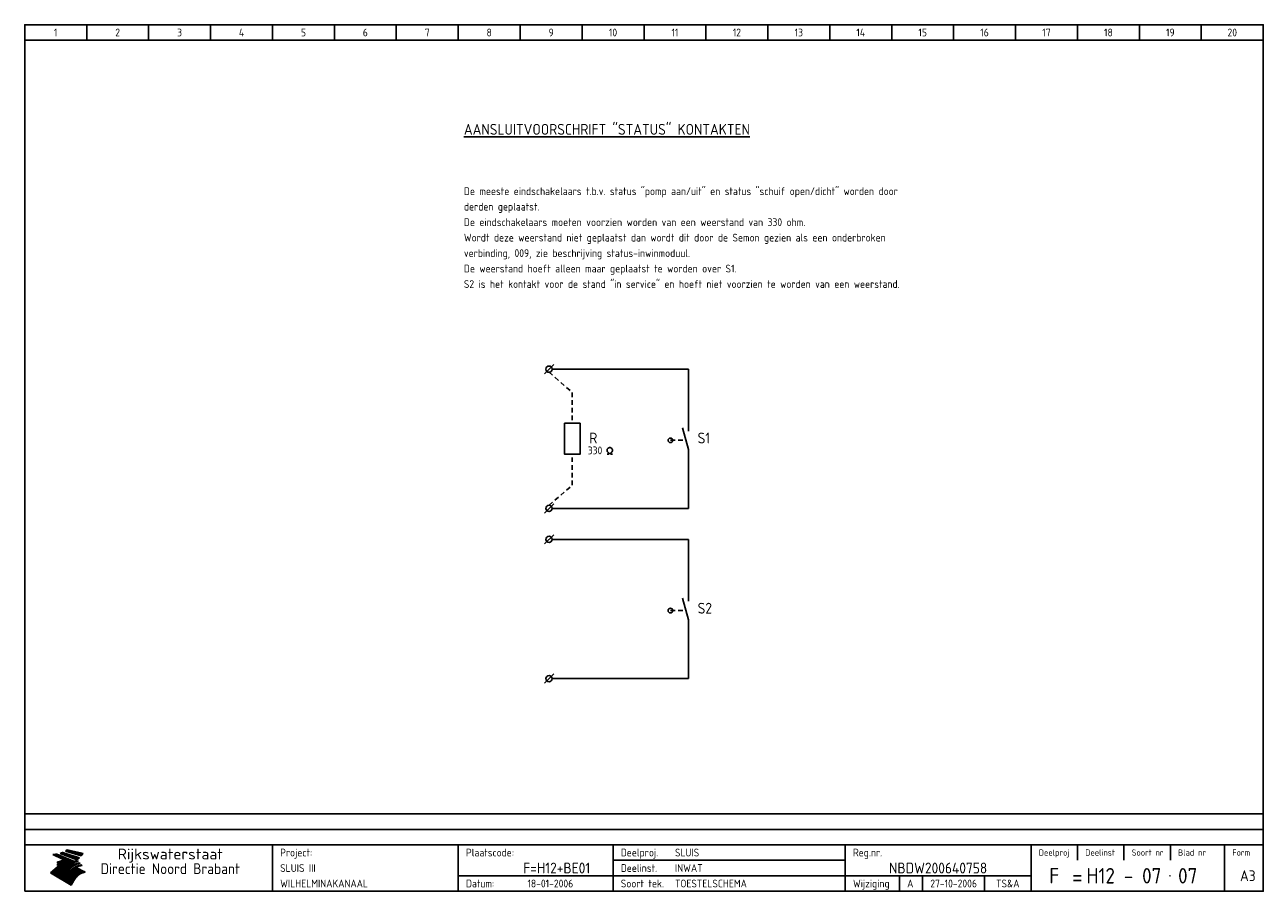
# Model space of a CAD drawing. Extents: x 10 to 410, y 10 to 290.
import ezdxf
from ezdxf.enums import TextEntityAlignment as Align

# ---------------------------------------------------------------- set-up
doc = ezdxf.new("R2010")
doc.units = 0
doc.header["$MEASUREMENT"] = 0
doc.linetypes.add('STREEP', pattern=[2.5, 1.5, -1])
doc.layers.get('0').update_dxf_attribs({"linetype": 'CONTINUOUS'})
for name, color, linetype in [('0-25', 7, 'CONTINUOUS'), ('0-35', 2, 'CONTINUOUS'), ('0-50', 3, 'CONTINUOUS'), ('B-25', 7, 'CONTINUOUS'), ('B-35', 2, 'CONTINUOUS'), ('S-25', 7, 'CONTINUOUS')]:
    doc.layers.add(name, color=color, linetype=linetype)
doc.styles.add('ISO', font='ISO')

# ---------------------------------------------------------------- blocks, each defined once
blk = doc.blocks.new('KADERA3')
at = {"layer": '0-25'}
for p, q in [((30, 285), (30, 290)), ((50, 285), (50, 290)), ((70, 285), (70, 290)), ((90, 285), (90, 290)), ((110, 285), (110, 290)), ((130, 285), (130, 290)), ((150, 285), (150, 290)), ((170, 285), (170, 290)), ((190, 285), (190, 290)), ((210, 285), (210, 290)), ((230, 285), (230, 290)), ((250, 285), (250, 290)), ((270, 285), (270, 290)), ((290, 285), (290, 290)), ((310, 285), (310, 290)), ((330, 285), (330, 290)), ((350, 285), (350, 290)), ((370, 285), (370, 290)), ((390, 285), (390, 290)), ((10, 285), (410, 285)), ((410, 35), (10, 35)), ((410, 30), (10, 30)), ((350, 25), (350, 20)), ((365, 25), (365, 20)), ((380, 25), (380, 20)), ((200, 20), (275, 20)), ((150, 15), (335, 15)), ((292.5, 15), (292.5, 10)), ((300, 15), (300, 10)), ((320, 15), (320, 10))]:
    blk.add_line(p, q, dxfattribs=at)
at = {"layer": '0-25', "color": 7}
for p, q in [((19.1, 21.89), (25.12, 19)), ((19.1, 21.89), (25.12, 19)), ((19.17, 21.86), (20.7, 21.86)), ((19.29, 21.8), (20.83, 21.8)), ((19.4, 21.75), (20.96, 21.75)), ((19.52, 21.69), (21.09, 21.69)), ((19.64, 21.63), (21.22, 21.63)), ((19.74, 21.92), (20.56, 21.92)), ((19.75, 21.58), (21.36, 21.58)), ((19.87, 21.52), (21.49, 21.52)), ((19.99, 21.47), (21.62, 21.47)), ((20.11, 21.41), (21.75, 21.41)), ((20.22, 21.35), (21.88, 21.35)), ((20.25, 21.97), (20.43, 21.97)), ((20.34, 21.3), (22.02, 21.3)), ((20.38, 21.99), (26.02, 19.59)), ((20.38, 21.99), (26.02, 19.59)), ((20.46, 21.24), (22.15, 21.24)), ((20.57, 21.18), (22.28, 21.18)), ((20.69, 21.13), (22.41, 21.13)), ((20.81, 21.07), (22.55, 21.07)), ((20.92, 21.02), (22.68, 21.02)), ((21.04, 20.96), (22.81, 20.96)), ((21.16, 20.9), (22.94, 20.9)), ((21.27, 20.85), (23.07, 20.85)), ((21.39, 20.79), (23.21, 20.79)), ((21.47, 22.25), (26.83, 20.19)), ((21.47, 22.25), (26.83, 20.19)), ((21.49, 22.25), (23.07, 22.25)), ((21.51, 20.73), (23.34, 20.73)), ((21.6, 22.2), (23.25, 22.2)), ((21.63, 20.68), (23.47, 20.68)), ((21.65, 22.31), (22.89, 22.31)), ((21.74, 20.62), (23.6, 20.62)), ((21.75, 22.14), (23.42, 22.14)), ((21.8, 22.37), (22.71, 22.37)), ((21.86, 20.57), (23.73, 20.57)), ((21.9, 22.08), (23.6, 22.08)), ((21.94, 22.42), (22.53, 22.42)), ((21.98, 20.51), (23.87, 20.51)), ((22.04, 22.03), (23.78, 22.03)), ((22.06, 22.48), (22.36, 22.48)), ((22.09, 20.45), (24, 20.45)), ((22.18, 22.53), (27.65, 20.8)), ((22.18, 22.53), (27.65, 20.8)), ((22.19, 21.97), (23.96, 21.97)), ((22.21, 20.4), (24.13, 20.4)), ((22.33, 20.34), (24.26, 20.34)), ((22.34, 21.92), (24.13, 21.92)), ((22.37, 20), (23.08, 20)), ((22.44, 20.28), (24.4, 20.28)), ((22.48, 21.86), (24.31, 21.86)), ((22.49, 20.06), (23.04, 20.06)), ((22.56, 20.23), (24.53, 20.23)), ((22.61, 20.12), (22.93, 20.12)), ((22.63, 21.8), (24.49, 21.8)), ((22.68, 20.17), (24.66, 20.17)), ((22.71, 20.17), (22.82, 20.17)), ((23.11, 20.02), (22.77, 20.2)), ((23.11, 20.02), (22.77, 20.2)), ((22.78, 21.75), (24.67, 21.75)), ((22.79, 20.12), (24.79, 20.12)), ((22.91, 20.06), (24.92, 20.06)), ((22.92, 21.69), (24.85, 21.69)), ((23.03, 20), (25.06, 20)), ((23.07, 21.63), (25.02, 21.63)), ((23.14, 22.99), (28.22, 21.46)), ((23.14, 22.99), (28.22, 21.46)), ((23.15, 22.98), (25.33, 22.98)), ((23.22, 21.58), (25.2, 21.58)), ((23.23, 23.04), (25.09, 23.04)), ((23.32, 23.1), (24.84, 23.1)), ((23.34, 22.93), (25.57, 22.93)), ((23.36, 21.52), (25.38, 21.52)), ((23.4, 23.15), (24.6, 23.15)), ((23.49, 23.21), (24.36, 23.21)), ((23.51, 21.47), (25.56, 21.47)), ((23.52, 22.87), (25.81, 22.87)), ((23.57, 23.27), (24.12, 23.27)), ((23.64, 23.32), (23.87, 23.32)), ((23.66, 21.41), (25.74, 21.41)), ((23.7, 23.36), (28.82, 22.17)), ((23.7, 23.36), (28.82, 22.17)), ((23.71, 22.82), (26.06, 22.82)), ((23.8, 21.35), (25.91, 21.35)), ((23.9, 22.76), (26.3, 22.76)), ((23.95, 21.3), (26.09, 21.3)), ((24.09, 22.7), (26.54, 22.7)), ((24.09, 21.24), (26.27, 21.24)), ((24.24, 21.18), (26.45, 21.18)), ((24.27, 22.65), (26.78, 22.65)), ((24.39, 21.13), (26.62, 21.13)), ((24.46, 22.59), (27.03, 22.59)), ((24.53, 21.07), (26.8, 21.07)), ((24.65, 22.53), (27.27, 22.53)), ((24.68, 21.02), (26.98, 21.02)), ((24.83, 20.96), (27.16, 20.96)), ((24.84, 22.48), (27.51, 22.48)), ((24.97, 20.9), (27.34, 20.9)), ((25.02, 22.42), (27.75, 22.42)), ((25.12, 20.85), (27.51, 20.85)), ((25.21, 22.37), (28, 22.37)), ((25.27, 20.79), (27.63, 20.79)), ((25.4, 22.31), (28.24, 22.31)), ((25.41, 20.73), (27.57, 20.73)), ((25.56, 20.68), (27.51, 20.68)), ((25.58, 22.25), (28.48, 22.25)), ((25.71, 20.62), (27.44, 20.62)), ((25.77, 22.2), (28.72, 22.2)), ((25.85, 20.57), (27.37, 20.57)), ((25.96, 22.14), (28.79, 22.14)), ((26, 20.51), (27.29, 20.51)), ((26.15, 22.08), (28.75, 22.08)), ((26.15, 20.45), (27.22, 20.45)), ((26.29, 20.4), (27.14, 20.4)), ((26.33, 22.03), (28.71, 22.03)), ((26.44, 20.34), (27.06, 20.34)), ((26.52, 21.97), (28.66, 21.97)), ((26.59, 20.28), (26.97, 20.28)), ((26.71, 21.92), (28.62, 21.92)), ((26.73, 20.23), (26.89, 20.23)), ((26.9, 21.86), (28.57, 21.86)), ((27.08, 21.8), (28.52, 21.8)), ((27.27, 21.75), (28.48, 21.75)), ((27.46, 21.69), (28.43, 21.69)), ((27.65, 21.63), (28.38, 21.63)), ((27.83, 21.58), (28.33, 21.58)), ((28.02, 21.52), (28.28, 21.52)), ((28.21, 21.47), (28.22, 21.47)), ((20.58, 17.88), (18.3, 16)), ((20.58, 17.88), (18.3, 16)), ((24.94, 11.97), (18.3, 16)), ((24.94, 11.97), (18.3, 16)), ((18.31, 16.01), (20.96, 16.01)), ((18.38, 16.07), (21.46, 16.07)), ((18.45, 16.12), (21.88, 16.12)), ((18.52, 16.18), (22.15, 16.18)), ((18.59, 16.23), (22.38, 16.23)), ((18.65, 16.29), (22.58, 16.29)), ((18.72, 16.35), (22.75, 16.35)), ((18.79, 16.4), (22.91, 16.4)), ((18.86, 16.46), (20.6, 16.46)), ((18.93, 16.52), (20.6, 16.52)), ((18.99, 16.57), (20.6, 16.57)), ((19.06, 16.63), (20.6, 16.63)), ((19.13, 16.68), (20.6, 16.68)), ((19.2, 16.74), (20.6, 16.74)), ((19.27, 16.8), (20.6, 16.8)), ((19.33, 16.85), (21.07, 16.85)), ((19.4, 16.91), (21.55, 16.91)), ((19.47, 16.97), (21.88, 16.97)), ((19.54, 17.02), (22.13, 17.02)), ((19.61, 17.08), (22.34, 17.08)), ((19.67, 17.13), (20.6, 17.13)), ((19.74, 17.19), (20.6, 17.19)), ((19.81, 17.25), (20.6, 17.25)), ((19.88, 17.3), (20.6, 17.3)), ((19.95, 17.36), (20.6, 17.36)), ((20.01, 17.42), (20.6, 17.42)), ((20.08, 17.47), (20.93, 17.47)), ((20.15, 17.53), (21.26, 17.53)), ((20.22, 17.58), (21.51, 17.58)), ((20.29, 17.64), (21.72, 17.64)), ((20.35, 17.7), (21.9, 17.7)), ((20.42, 17.75), (22.07, 17.75)), ((20.49, 17.81), (22.22, 17.81)), ((20.56, 17.87), (22.36, 17.87)), ((20.6, 19.11), (20.58, 19.51)), ((20.6, 19.11), (20.58, 19.51)), ((20.58, 19.5), (22.09, 19.5)), ((20.58, 19.44), (21.95, 19.44)), ((20.59, 19.38), (21.79, 19.38)), ((20.59, 19.33), (21.62, 19.33)), ((20.59, 19.27), (21.42, 19.27)), ((20.6, 19.22), (21.2, 19.22)), ((20.6, 19.16), (20.93, 19.16)), ((20.6, 19.11), (20.69, 19.12)), ((20.6, 19.11), (20.69, 19.12)), ((20.6, 18.79), (20.77, 18.81)), ((20.6, 18.79), (20.77, 18.81)), ((20.6, 18.29), (20.6, 18.79)), ((20.6, 18.29), (20.6, 18.79)), ((20.6, 18.77), (22.46, 18.77)), ((20.6, 18.71), (22.33, 18.71)), ((20.6, 18.65), (22.19, 18.65)), ((20.6, 18.6), (22.04, 18.6)), ((20.6, 18.54), (21.87, 18.54)), ((20.6, 18.48), (21.68, 18.48)), ((20.6, 18.43), (21.46, 18.43)), ((20.6, 18.37), (21.21, 18.37)), ((20.6, 18.32), (20.87, 18.32)), ((20.6, 18.29), (20.88, 18.32)), ((20.6, 18.29), (20.88, 18.32)), ((20.6, 17.88), (20.86, 17.91)), ((20.6, 17.88), (20.86, 17.91)), ((20.6, 17.43), (20.97, 17.48)), ((20.6, 17.43), (20.97, 17.48)), ((20.6, 17.43), (20.6, 17.09)), ((20.6, 17.43), (20.6, 17.09)), ((20.6, 17.09), (21.26, 17.16)), ((20.6, 17.09), (21.26, 17.16)), ((20.6, 16.8), (21.37, 16.89)), ((20.6, 16.8), (21.37, 16.89)), ((20.6, 16.8), (20.6, 16.45)), ((20.6, 16.8), (20.6, 16.45)), ((20.6, 16.45), (21.56, 16.56)), ((20.6, 16.45), (21.56, 16.56)), ((20.6, 15.97), (21.67, 16.09)), ((20.6, 15.97), (21.67, 16.09)), ((20.7, 16.46), (23.06, 16.46)), ((20.9, 19.55), (22.23, 19.55)), ((20.9, 18.82), (22.59, 18.82)), ((20.98, 17.92), (22.5, 17.92)), ((21.02, 17.13), (22.53, 17.13)), ((21.19, 19.61), (22.35, 19.61)), ((21.2, 16.52), (23.2, 16.52)), ((21.32, 18.88), (22.71, 18.88)), ((21.32, 17.98), (22.62, 17.98)), ((21.42, 19.67), (22.47, 19.67)), ((21.47, 17.19), (22.7, 17.19)), ((21.59, 18.03), (22.74, 18.03)), ((21.61, 18.93), (22.82, 18.93)), ((21.62, 19.72), (22.59, 19.72)), ((21.72, 16.57), (23.32, 16.57)), ((21.77, 17.25), (22.85, 17.25)), ((21.8, 19.78), (22.69, 19.78)), ((21.8, 18.09), (22.85, 18.09)), ((21.84, 18.99), (22.92, 18.99)), ((21.96, 19.83), (22.79, 19.83)), ((21.99, 18.15), (22.95, 18.15)), ((22.01, 17.3), (22.99, 17.3)), ((22.03, 19.05), (23.03, 19.05)), ((22.1, 16.63), (23.44, 16.63)), ((22.11, 19.89), (22.89, 19.89)), ((22.16, 18.2), (23.05, 18.2)), ((22.21, 19.1), (23.12, 19.1)), ((22.21, 17.36), (23.12, 17.36)), ((22.24, 19.95), (22.99, 19.95)), ((22.31, 18.26), (23.15, 18.26)), ((22.36, 19.16), (23.22, 19.16)), ((22.38, 16.68), (23.56, 16.68)), ((22.39, 17.42), (23.24, 17.42)), ((22.45, 18.32), (23.24, 18.32)), ((22.51, 19.22), (23.3, 19.22)), ((22.56, 17.47), (23.36, 17.47)), ((22.59, 18.37), (23.33, 18.37)), ((22.6, 16.74), (23.66, 16.74)), ((22.64, 19.27), (23.39, 19.27)), ((22.71, 18.43), (23.42, 18.43)), ((22.71, 17.53), (23.47, 17.53)), ((22.77, 19.33), (23.47, 19.33)), ((22.79, 16.8), (23.77, 16.8)), ((22.83, 18.48), (23.5, 18.48)), ((22.84, 17.58), (23.57, 17.58)), ((22.89, 19.38), (23.55, 19.38)), ((22.94, 18.54), (23.58, 18.54)), ((22.96, 16.85), (23.86, 16.85)), ((22.97, 17.64), (23.67, 17.64)), ((23, 19.44), (23.63, 19.44)), ((23.04, 18.6), (23.66, 18.6)), ((23.1, 19.5), (23.72, 19.5)), ((23.1, 17.7), (23.77, 17.7)), ((23.12, 16.91), (23.96, 16.91)), ((23.14, 18.65), (23.74, 18.65)), ((23.15, 19.95), (25.19, 19.95)), ((23.21, 19.55), (23.8, 19.55)), ((23.21, 17.75), (23.86, 17.75)), ((23.21, 16.01), (28.9, 16.01)), ((23.24, 18.71), (23.82, 18.71)), ((23.26, 19.89), (25.32, 19.89)), ((23.26, 16.97), (24.05, 16.97)), ((23.3, 19.61), (23.88, 19.61)), ((23.32, 17.81), (23.95, 17.81)), ((23.33, 18.77), (23.91, 18.77)), ((23.37, 16.07), (29.08, 16.07)), ((23.38, 19.83), (25.45, 19.83)), ((23.39, 19.67), (23.81, 19.67)), ((23.39, 17.02), (24.14, 17.02)), ((23.42, 18.82), (23.99, 18.82)), ((23.42, 17.87), (24.03, 17.87)), ((23.45, 19.7), (23.58, 19.79)), ((23.45, 19.7), (23.58, 19.79)), ((23.48, 19.72), (23.7, 19.72)), ((23.5, 19.78), (25.58, 19.78)), ((23.51, 18.88), (24.07, 18.88)), ((23.51, 16.12), (29.27, 16.12)), ((23.52, 17.92), (24.11, 17.92)), ((23.52, 17.08), (24.22, 17.08)), ((23.54, 18.9), (24.3, 19.42)), ((23.54, 18.9), (24.3, 19.42)), ((23.56, 19.78), (23.59, 19.78)), ((23.56, 19.39), (23.9, 19.62)), ((23.56, 19.39), (23.9, 19.62)), ((23.58, 19.79), (23.9, 19.62)), ((23.58, 19.79), (23.9, 19.62)), ((23.59, 18.93), (24.15, 18.93)), ((23.61, 19.72), (25.72, 19.72)), ((23.62, 17.98), (24.2, 17.98)), ((23.63, 17.13), (24.3, 17.13)), ((23.65, 18.59), (24.62, 19.25)), ((23.65, 18.59), (24.62, 19.25)), ((29.41, 16.17), (23.65, 16.17)), ((23.67, 18.99), (24.23, 18.99)), ((23.71, 18.03), (24.28, 18.03)), ((23.73, 19.67), (25.85, 19.67)), ((23.75, 19.05), (24.32, 19.05)), ((23.75, 17.19), (24.38, 17.19)), ((23.77, 16.23), (29.47, 16.23)), ((23.79, 18.09), (24.36, 18.09)), ((23.83, 19.1), (24.4, 19.1)), ((23.85, 19.61), (25.98, 19.61)), ((23.85, 17.25), (24.46, 17.25)), ((23.88, 18.15), (24.44, 18.15)), ((23.89, 16.29), (29.36, 16.29)), ((23.92, 19.16), (24.48, 19.16)), ((23.94, 18.19), (25.23, 19.07)), ((23.94, 18.19), (25.23, 19.07)), ((23.95, 17.3), (24.55, 17.3)), ((23.96, 19.55), (25.96, 19.55)), ((23.96, 18.2), (24.53, 18.2)), ((24, 19.22), (24.56, 19.22)), ((24, 16.35), (29.24, 16.35)), ((24.04, 18.26), (24.61, 18.26)), ((24.05, 17.36), (24.63, 17.36)), ((24.06, 17.88), (25.34, 18.76)), ((24.06, 17.88), (25.34, 18.76)), ((24.08, 19.5), (25.88, 19.5)), ((24.08, 19.27), (24.58, 19.27)), ((24.11, 16.4), (29.13, 16.4)), ((24.13, 18.32), (24.69, 18.32)), ((24.14, 17.42), (24.71, 17.42)), ((24.16, 19.33), (24.47, 19.33)), ((24.2, 19.44), (25.79, 19.44)), ((24.21, 18.37), (24.77, 18.37)), ((24.21, 16.46), (29.02, 16.46)), ((24.23, 17.47), (24.79, 17.47)), ((24.24, 17.48), (25.52, 18.36)), ((24.24, 17.48), (25.52, 18.36)), ((24.25, 19.38), (24.36, 19.38)), ((24.29, 18.43), (24.85, 18.43)), ((24.3, 19.42), (24.62, 19.25)), ((24.3, 19.42), (24.62, 19.25)), ((24.31, 19.38), (25.71, 19.38)), ((24.31, 17.53), (24.87, 17.53)), ((24.31, 16.52), (28.91, 16.52)), ((24.35, 17.17), (25.64, 18.05)), ((24.35, 17.17), (25.64, 18.05)), ((24.37, 18.48), (24.94, 18.48)), ((24.39, 17.58), (24.96, 17.58)), ((24.4, 16.57), (28.79, 16.57)), ((24.43, 19.33), (25.62, 19.33)), ((24.45, 18.54), (25.02, 18.54)), ((24.47, 17.64), (25.04, 17.64)), ((24.49, 16.63), (28.68, 16.63)), ((24.54, 18.6), (25.1, 18.6)), ((24.55, 19.27), (25.54, 19.27)), ((24.56, 17.7), (25.12, 17.7)), ((24.57, 16.68), (28.57, 16.68)), ((24.62, 18.65), (25.18, 18.65)), ((24.63, 16.72), (25.91, 17.6)), ((24.63, 16.72), (25.91, 17.6)), ((24.64, 17.75), (25.2, 17.75)), ((24.66, 16.74), (28.45, 16.74)), ((24.67, 19.22), (25.45, 19.22)), ((24.7, 18.71), (25.27, 18.71)), ((24.72, 17.81), (25.29, 17.81)), ((24.74, 16.8), (28.34, 16.8)), ((24.78, 19.16), (25.37, 19.16)), ((24.78, 18.77), (25.34, 18.77)), ((24.8, 17.87), (25.37, 17.87)), ((24.82, 16.85), (28.23, 16.85)), ((24.87, 18.82), (25.4, 18.82)), ((24.89, 17.92), (25.45, 17.92)), ((24.9, 19.1), (25.28, 19.1)), ((24.9, 16.91), (28.11, 16.91)), ((24.95, 18.88), (25.45, 18.88)), ((24.97, 17.98), (25.53, 17.98)), ((24.99, 16.97), (28, 16.97)), ((25.02, 19.05), (25.2, 19.05)), ((25.03, 18.93), (25.51, 18.93)), ((25.05, 18.03), (25.61, 18.03)), ((25.07, 17.02), (27.89, 17.02)), ((25.11, 18.99), (25.57, 18.99)), ((26.02, 19.59), (25.12, 19)), ((26.02, 19.59), (25.12, 19)), ((25.13, 18.09), (25.68, 18.09)), ((25.15, 17.08), (27.77, 17.08)), ((25.19, 19.05), (25.63, 19.05)), ((25.21, 18.15), (25.75, 18.15)), ((25.23, 17.13), (27.66, 17.13)), ((25.26, 19.1), (25.7, 19.1)), ((25.3, 18.2), (25.82, 18.2)), ((25.31, 17.19), (27.55, 17.19)), ((25.33, 19.16), (25.77, 19.16)), ((25.38, 18.26), (25.89, 18.26)), ((25.39, 19.22), (25.85, 19.22)), ((25.4, 17.25), (27.43, 17.25)), ((25.46, 18.32), (25.97, 18.32)), ((25.47, 19.27), (25.93, 19.27)), ((25.48, 17.3), (27.32, 17.3)), ((25.54, 19.33), (26.03, 19.33)), ((25.54, 18.37), (26.06, 18.37)), ((25.56, 17.36), (27.21, 17.36)), ((25.62, 18.43), (26.14, 18.43)), ((25.63, 19.38), (26.13, 19.38)), ((25.64, 17.42), (27.1, 17.42)), ((25.7, 18.48), (26.24, 18.48)), ((25.72, 19.44), (26.24, 19.44)), ((25.73, 17.47), (26.98, 17.47)), ((25.79, 18.54), (26.34, 18.54)), ((25.81, 17.53), (26.87, 17.53)), ((25.82, 19.5), (26.36, 19.5)), ((25.89, 18.6), (26.46, 18.6)), ((25.89, 17.58), (26.76, 17.58)), ((25.93, 19.55), (26.53, 19.55)), ((25.96, 17.64), (26.64, 17.64)), ((25.99, 18.65), (26.58, 18.65)), ((26.04, 17.7), (26.59, 17.7)), ((26.06, 19.61), (26.85, 19.61)), ((26.1, 18.71), (26.72, 18.71)), ((26.12, 17.75), (26.67, 17.75)), ((26.2, 17.81), (26.76, 17.81)), ((26.21, 19.67), (27.23, 19.67)), ((26.23, 18.77), (26.89, 18.77)), ((26.29, 17.87), (26.86, 17.87)), ((26.37, 18.82), (27.09, 18.82)), ((26.39, 17.92), (26.97, 17.92)), ((26.44, 19.72), (27.18, 19.72)), ((26.49, 17.98), (27.09, 17.98)), ((26.53, 18.88), (27.34, 18.88)), ((26.56, 17.68), (29.54, 16.2)), ((26.56, 17.68), (29.54, 16.2)), ((26.6, 18.03), (27.22, 18.03)), ((26.72, 18.09), (27.38, 18.09)), ((26.73, 18.93), (27.66, 18.93)), ((26.85, 18.15), (27.56, 18.15)), ((26.99, 18.99), (27.9, 18.99)), ((27, 18.2), (27.8, 18.2)), ((27.13, 19.78), (27.25, 19.64)), ((27.13, 19.78), (27.25, 19.64)), ((27.18, 18.26), (28.13, 18.26)), ((27.26, 19.05), (27.84, 19.05)), ((27.39, 18.32), (28.47, 18.32)), ((27.7, 18.37), (28.49, 18.37)), ((27.78, 19.1), (27.93, 18.96)), ((27.78, 19.1), (27.93, 18.96)), ((28, 18.43), (28.44, 18.43)), ((28.29, 15.83), (29.54, 16.2)), ((28.29, 15.83), (29.54, 16.2)), ((28.39, 18.48), (28.54, 18.32)), ((28.39, 18.48), (28.54, 18.32)), ((29.54, 16.2), (29.45, 16.17)), ((29.54, 16.2), (29.45, 16.17)), ((29.46, 16.18), (29.47, 16.18)), ((18.38, 15.95), (20.6, 15.95)), ((18.47, 15.9), (20.6, 15.9)), ((18.57, 15.84), (20.6, 15.84)), ((18.66, 15.78), (20.6, 15.78)), ((18.75, 15.73), (20.6, 15.73)), ((18.85, 15.67), (20.6, 15.67)), ((18.94, 15.62), (20.6, 15.62)), ((19.03, 15.56), (27.83, 15.56)), ((19.12, 15.5), (27.75, 15.5)), ((19.22, 15.45), (27.66, 15.45)), ((19.31, 15.39), (27.58, 15.39)), ((19.4, 15.33), (27.5, 15.33)), ((19.49, 15.28), (27.43, 15.28)), ((19.59, 15.22), (27.36, 15.22)), ((19.68, 15.17), (27.29, 15.17)), ((19.77, 15.11), (27.22, 15.11)), ((19.86, 15.05), (27.15, 15.05)), ((19.96, 15), (27.09, 15)), ((20.05, 14.94), (27.02, 14.94)), ((20.14, 14.88), (26.96, 14.88)), ((20.24, 14.83), (26.9, 14.83)), ((20.33, 14.77), (26.84, 14.77)), ((20.42, 14.72), (26.79, 14.72)), ((20.51, 14.66), (26.73, 14.66)), ((20.6, 15.97), (20.6, 15.58)), ((20.6, 15.97), (20.6, 15.58)), ((20.6, 15.58), (21.95, 15.73)), ((20.6, 15.58), (21.95, 15.73)), ((20.61, 14.6), (26.68, 14.6)), ((20.7, 14.55), (26.62, 14.55)), ((20.79, 14.49), (26.57, 14.49)), ((20.88, 14.43), (26.52, 14.43)), ((20.94, 15.62), (27.92, 15.62)), ((20.98, 14.38), (26.47, 14.38)), ((21.07, 14.32), (26.42, 14.32)), ((21.16, 14.27), (26.38, 14.27)), ((21.25, 14.21), (26.33, 14.21)), ((21.35, 14.15), (26.29, 14.15)), ((21.44, 14.1), (26.24, 14.1)), ((21.45, 15.67), (28.01, 15.67)), ((21.53, 14.04), (26.2, 14.04)), ((21.63, 13.98), (26.16, 13.98)), ((21.72, 13.93), (26.12, 13.93)), ((21.81, 13.87), (26.08, 13.87)), ((21.9, 13.82), (26.04, 13.82)), ((21.96, 15.73), (28.11, 15.73)), ((22, 13.76), (26, 13.76)), ((22.09, 13.7), (25.96, 13.7)), ((22.18, 13.65), (25.93, 13.65)), ((22.27, 13.59), (25.89, 13.59)), ((22.34, 15.78), (28.21, 15.78)), ((22.37, 13.53), (25.86, 13.53)), ((22.46, 13.48), (25.82, 13.48)), ((22.55, 13.42), (25.79, 13.42)), ((22.62, 15.84), (28.33, 15.84)), ((22.65, 13.37), (25.76, 13.37)), ((22.74, 13.31), (25.73, 13.31)), ((22.83, 13.25), (25.69, 13.25)), ((22.84, 15.9), (28.52, 15.9)), ((22.92, 13.2), (25.66, 13.2)), ((23.02, 13.14), (25.63, 13.14)), ((23.04, 15.95), (28.71, 15.95)), ((23.11, 13.08), (25.59, 13.08)), ((23.2, 13.03), (25.56, 13.03)), ((23.29, 12.97), (25.53, 12.97)), ((23.39, 12.92), (25.5, 12.92)), ((23.48, 12.86), (25.46, 12.86)), ((23.57, 12.8), (25.43, 12.8)), ((23.66, 12.75), (25.4, 12.75)), ((23.76, 12.69), (25.36, 12.69)), ((23.85, 12.63), (25.33, 12.63)), ((23.94, 12.58), (25.3, 12.58)), ((24.04, 12.52), (25.26, 12.52)), ((24.13, 12.47), (25.23, 12.47)), ((24.22, 12.41), (25.2, 12.41)), ((24.31, 12.35), (25.17, 12.35)), ((24.41, 12.3), (25.13, 12.3)), ((24.5, 12.24), (25.1, 12.24)), ((24.59, 12.18), (25.07, 12.18)), ((24.68, 12.13), (25.03, 12.13)), ((24.78, 12.07), (25, 12.07)), ((24.87, 12.02), (24.97, 12.02)), ((24.94, 11.97), (25.81, 13.45)), ((24.94, 11.97), (25.81, 13.45))]:
    blk.add_line(p, q, dxfattribs=at)
for centre, radius, start, end in [((19.15, 29.7), 7.8, 269.6055, 279.0886), ((19.15, 29.7), 7.8, 269.6055, 279.0886), ((19.93, 25.38), 5.91, 276.3402, 298.7463), ((19.93, 25.38), 5.91, 276.3402, 298.7463), ((19.84, 25.09), 6.03, 278.129, 302.868), ((19.84, 25.09), 6.03, 278.129, 302.868), ((19.84, 27.26), 5.27, 288.0217, 296.3084), ((19.84, 27.26), 5.27, 288.0217, 296.3084), ((20.49, 27.56), 5.28, 300.0654, 307.393), ((20.49, 27.56), 5.28, 300.0654, 307.393), ((24.11, 24.7), 5.26, 301.1147, 312.2814), ((24.11, 24.7), 5.26, 301.1147, 312.2814), ((21.95, 27.32), 8.59, 316.9248, 323.1399), ((21.95, 27.32), 8.59, 316.9248, 323.1399), ((20.21, 23.78), 5.91, 273.6149, 304.3803), ((20.21, 23.78), 5.91, 273.6149, 304.3803), ((20.35, 24.56), 5.76, 274.164, 302.5474), ((20.35, 24.56), 5.76, 274.164, 302.5474), ((20.05, 24.28), 6.02, 277.9472, 305.7139), ((20.05, 24.28), 6.02, 277.9472, 305.7139), ((20.04, 23.49), 6.09, 278.8115, 306.4242), ((20.04, 23.49), 6.09, 278.8115, 306.4242), ((20.53, 23.07), 5.96, 277.0519, 304.973), ((20.53, 23.07), 5.96, 277.0519, 304.973), ((20.72, 22.76), 5.91, 276.3402, 304.3803), ((20.72, 22.76), 5.91, 276.3402, 304.3803), ((21.06, 22.34), 5.81, 274.9043, 303.1745), ((21.06, 22.34), 5.81, 274.9043, 303.1745), ((20.82, 22.06), 6.04, 278.1111, 305.8489), ((20.82, 22.06), 6.04, 278.1111, 305.8489), ((21.3, 21.6), 5.91, 276.3402, 304.3803), ((21.3, 21.6), 5.91, 276.3402, 304.3803), ((27.05, 17.17), 2.63, 107.4286, 133.7799), ((27.05, 17.17), 2.63, 107.4286, 133.7799), ((27.45, 16.91), 2.81, 110.4143, 138.7411), ((27.45, 16.91), 2.81, 110.4143, 138.7411), ((27.57, 15.64), 3.4, 98.1566, 126.9045), ((27.57, 15.64), 3.4, 98.1566, 126.9045), ((27.91, 15.54), 3.39, 100.5835, 132.088), ((27.91, 15.54), 3.39, 100.5835, 132.088), ((28.21, 14.74), 3.67, 95.7581, 128.7216), ((28.21, 14.74), 3.67, 95.7581, 128.7216), ((27.01, 16.84), 2.93, 87.7348, 104.8316), ((27.01, 16.84), 2.93, 87.7348, 104.8316), ((27.37, 15.71), 3.93, 91.7838, 103.2817), ((27.37, 15.71), 3.93, 91.7838, 103.2817), ((28.4, 15.05), 3.21, 96.3886, 125.0052), ((28.4, 15.05), 3.21, 96.3886, 125.0052), ((27.82, 16.31), 2.8, 90.634, 105.1984), ((27.82, 16.31), 2.8, 90.634, 105.1984), ((28.19, 15.04), 3.93, 93.8342, 103.2817), ((28.19, 15.04), 3.93, 93.8342, 103.2817), ((28.58, 15.69), 2.8, 93.8141, 105.1984), ((28.58, 15.69), 2.8, 93.8141, 105.1984), ((28.95, 14.41), 3.93, 96.0135, 103.2817), ((28.95, 14.41), 3.93, 96.0135, 103.2817), ((31.24, 10.26), 6.3, 117.9568, 149.6251), ((31.24, 10.26), 6.3, 117.9568, 149.6251)]:
    blk.add_arc(centre, radius, start, end, dxfattribs=at)
at = {"layer": '0-35'}
for p, q in [((90, 25), (90, 10)), ((150, 25), (150, 10)), ((200, 25), (200, 10)), ((275, 25), (275, 10)), ((335, 25), (335, 10)), ((397.5, 25), (397.5, 10))]:
    blk.add_line(p, q, dxfattribs=at)
at = {"layer": '0-50'}
for p, q in [((10, 25), (410, 25)), ((348.75, 15), (351.25, 15)), ((348.75, 13.5), (351.25, 13.5))]:
    blk.add_line(p, q, dxfattribs=at)
blk.add_lwpolyline([(10, 10), (410, 10), (410, 290), (10, 290)], close=True, dxfattribs=at)
at = {"layer": '0-50', "const_width": 0.25}
blk.add_lwpolyline([(379.75, 15, 1), (380, 15, 1)], format="xyb", close=True, dxfattribs=at)
at = {"layer": '0-25', "style": 'ISO'}
for s, height, p in [('Project:', 2.5, (92.5, 22.5)), ('Plaatscode:', 2.5, (152.5, 22.5)), ('Deelproj.', 2.5, (202.5, 22.5)), ('Reg.nr.', 2.5, (277.5, 22.5)), ('Deelproj', 2, (337.5, 22.5)), ('Deelinst', 2, (352.5, 22.5)), ('Soort nr', 2, (367.5, 22.5)), ('Blad nr', 2, (382.5, 22.5)), ('Form', 2, (400, 22.5)), ('Deelinst.', 2.5, (202.5, 17.5)), ('Datum:', 2.5, (152.5, 12.5)), ('Soort tek.', 2.5, (202.5, 12.5)), ('Wijziging', 2.5, (277.5, 12.5))]:
    blk.add_text(s, height=height, dxfattribs=at).set_placement(p, align=Align.MIDDLE_LEFT)
for tag, p in [('STR1', (20, 287.5)), ('STR2', (40, 287.5)), ('STR3', (60, 287.5)), ('STR4', (80, 287.5)), ('STR5', (100, 287.5)), ('STR6', (120, 287.5)), ('STR7', (140, 287.5)), ('STR8', (160, 287.5)), ('STR9', (180, 287.5)), ('STR10', (200, 287.5)), ('STR11', (220, 287.5)), ('STR12', (240, 287.5)), ('STR13', (260, 287.5)), ('STR14', (280, 287.5)), ('STR15', (300, 287.5)), ('STR16', (320, 287.5)), ('STR17', (340, 287.5)), ('STR18', (360, 287.5)), ('STR19', (380, 287.5)), ('STR20', (400, 287.5)), ('W', (180, 12.5)), ('Z', (310, 12.5)), ('Y', (327.5, 12.5))]:
    blk.add_attdef(tag, text='', height=2.5, dxfattribs=at).set_placement(p, align=Align.MIDDLE)
for tag, p in [('N', (220, 22.5)), ('B', (92.5, 17.5)), ('P', (220, 17.5)), ('C', (92.5, 12.5)), ('U', (220, 12.5)), ('REV', (295, 12.5))]:
    blk.add_attdef(tag, text='', height=2.5, dxfattribs=at).set_placement(p, align=Align.MIDDLE_LEFT)
at = {"layer": '0-35', "style": 'ISO', "width": 1.182609}
blk.add_text('Rijkswaterstaat', height=3.5, dxfattribs=at).set_placement((40, 20.28), (74, 20.28), align=Align.FIT)
at = {"layer": '0-35', "color": 2, "style": 'ISO', "width": 1.016949}
blk.add_text('Directie Noord Brabant', height=3.5, dxfattribs=at).set_placement((34.5, 15.53), (79.5, 15.53), align=Align.FIT)
at = {"layer": '0-35', "style": 'ISO'}
for tag, p in [('X', (178.5, 17.5)), ('FORM', (402.5, 15))]:
    blk.add_attdef(tag, text='', height=3.5, dxfattribs=at).set_placement(p, align=Align.MIDDLE_LEFT)
blk.add_attdef('RNR', text='', height=3.5, dxfattribs=at).set_placement((305, 17.5), align=Align.MIDDLE)
at = {"layer": '0-50', "style": 'ISO'}
for tag, p in [('M', (342.5, 15)), ('O', (365, 15))]:
    blk.add_attdef(tag, text='', height=5, dxfattribs=at).set_placement(p, align=Align.MIDDLE)
blk.add_attdef('Q', text='', height=5, dxfattribs=at).set_placement((382.5, 15), align=Align.MIDDLE_LEFT)
blk = doc.blocks.new('OHM')
for p, q in [((0.52, 0), (0, 0)), ((0.39, 0.54), (0.54, 0.45)), ((0.62, 0.25), (0.62, 0.1)), ((1.12, 0.25), (1.12, 0.1)), ((1.36, 0.54), (1.21, 0.45)), ((1.23, 0), (1.75, 0))]:
    blk.add_line(p, q)
for points in [[(0.88, 2.15, 0.098491), (0.54, 2.08, 0.098491), (0.26, 1.89, 0.098491), (0.07, 1.61, 0.098491), (0, 1.27, 0.098491), (0.07, 0.94, 0.098491), (0.26, 0.65, 0.049583), (0.39, 0.54, 0.098491)], [(1.36, 0.54, 0.049583), (1.49, 0.65, 0.098491), (1.68, 0.94, 0.098491), (1.75, 1.27, 0.098491), (1.68, 1.61, 0.098491), (1.49, 1.89, 0.098491), (1.21, 2.08, 0.098491), (0.88, 2.15, 0.098491)]]:
    blk.add_lwpolyline(points, format="xyb")
for centre, radius, start, end in [((0.52, 0.1), 0.1, 270, 0), ((0.39, 0.27), 0.239, 355.6754, 49.5546), ((1.36, 0.27), 0.239, 130.4454, 184.3246), ((1.23, 0.1), 0.1, 180, 270)]:
    blk.add_arc(centre, radius, start, end)

msp = doc.modelspace()

# ---------------------------------------------------------------- linework, layer by layer
at = {"layer": '0-25'}
for p, q in [((177.83, 177.21), (180.83, 180.21)), ((180.33, 178.71), (224.33, 178.71)), ((224.33, 178.71), (224.33, 158.71)), ((224.33, 152.71), (222.45, 159.71)), ((224.33, 152.71), (224.33, 133.71)), ((177.83, 132.21), (180.83, 135.21)), ((180.33, 133.71), (224.33, 133.71)), ((177.83, 122.21), (180.83, 125.21)), ((180.33, 123.71), (224.33, 123.71)), ((224.33, 123.71), (224.33, 103.71)), ((224.33, 97.71), (222.45, 104.71)), ((224.33, 97.71), (224.33, 78.71)), ((177.83, 77.21), (180.83, 80.21)), ((180.33, 78.71), (224.33, 78.71))]:
    msp.add_line(p, q, dxfattribs=at)
at = {"layer": '0-25', "linetype": 'STREEP'}
for p, q in [((179.33, 177.71), (186.83, 171.21)), ((186.83, 171.21), (186.83, 161.21)), ((218.53, 155.71), (223.53, 155.71)), ((186.83, 141.21), (186.83, 151.21)), ((179.33, 134.71), (186.83, 141.21)), ((218.53, 100.71), (223.53, 100.71))]:
    msp.add_line(p, q, dxfattribs=at)
at = {"layer": '0-25'}
msp.add_lwpolyline([(184.33, 161.21), (189.33, 161.21), (189.33, 151.21), (184.33, 151.21)], close=True, dxfattribs=at)
for centre, radius in [((179.33, 178.71), 1), ((218.53, 155.71), 0.75), ((179.33, 133.71), 1), ((179.33, 123.71), 1), ((218.53, 100.71), 0.75), ((179.33, 78.71), 1)]:
    msp.add_circle(centre, radius, dxfattribs=at)

# ---------------------------------------------------------------- block references
at = {"layer": 'B-25', "linetype": 'STREEP'}
msp.add_blockref('OHM', (198.08, 151.21), dxfattribs=at)
at = {"layer": 'S-25'}
ref = msp.add_blockref('KADERA3', (0, 0), dxfattribs=at)
ref.add_attrib('B', 'SLUIS III', dxfattribs={"layer": '0-25', "height": 2.5, "style": 'ISO'}).set_placement((92.5, 17.5), align=Align.MIDDLE_LEFT)
ref.add_attrib('C', 'WILHELMINAKANAAL', dxfattribs={"layer": '0-25', "height": 2.5, "style": 'ISO'}).set_placement((92.5, 12.5), align=Align.MIDDLE_LEFT)
ref.add_attrib('N', 'SLUIS', dxfattribs={"layer": '0-25', "height": 2.5, "style": 'ISO'}).set_placement((220, 22.5), align=Align.MIDDLE_LEFT)
ref.add_attrib('P', 'INWAT', dxfattribs={"layer": '0-25', "height": 2.5, "style": 'ISO'}).set_placement((220, 17.5), align=Align.MIDDLE_LEFT)
ref.add_attrib('U', 'TOESTELSCHEMA', dxfattribs={"layer": '0-25', "height": 2.5, "style": 'ISO'}).set_placement((220, 12.5), align=Align.MIDDLE_LEFT)
ref.add_attrib('M', 'F', dxfattribs={"layer": '0-50', "height": 5, "style": 'ISO'}).set_placement((342.5, 15), align=Align.MIDDLE)
ref.add_attrib('O', 'H12 - 07', dxfattribs={"layer": '0-50', "height": 5, "style": 'ISO'}).set_placement((365, 15), align=Align.MIDDLE)
ref.add_attrib('Q', '07', dxfattribs={"layer": '0-50', "height": 5, "style": 'ISO'}).set_placement((382.5, 15), align=Align.MIDDLE_LEFT)
ref.add_attrib('X', 'F=H12+BE01', dxfattribs={"layer": '0-35', "height": 3.5, "style": 'ISO'}).set_placement((171, 17.5), align=Align.MIDDLE_LEFT)
ref.add_attrib('RNR', 'NBDW200640758', dxfattribs={"layer": '0-35', "height": 3.5, "style": 'ISO'}).set_placement((305, 17.5), align=Align.MIDDLE)
ref.add_attrib('W', '18-01-2006', dxfattribs={"layer": '0-25', "height": 2.5, "style": 'ISO'}).set_placement((179.75, 12.5), align=Align.MIDDLE)
ref.add_attrib('FORM', 'A3', dxfattribs={"layer": '0-35', "height": 3.5, "style": 'ISO'}).set_placement((402.5, 15), align=Align.MIDDLE_LEFT)
ref.add_attrib('REV', 'A', dxfattribs={"layer": '0-25', "height": 2.5, "style": 'ISO'}).set_placement((295, 12.5), align=Align.MIDDLE_LEFT)
ref.add_attrib('Z', '27-10-2006', dxfattribs={"layer": '0-25', "height": 2.5, "style": 'ISO'}).set_placement((310, 12.5), align=Align.MIDDLE)
ref.add_attrib('Y', 'TS&A', dxfattribs={"layer": '0-25', "height": 2.5, "style": 'ISO'}).set_placement((327.5, 12.5), align=Align.MIDDLE)
ref.add_attrib('STR1', '1', dxfattribs={"layer": '0-25', "height": 2.5, "style": 'ISO'}).set_placement((20, 287.5), align=Align.MIDDLE)
ref.add_attrib('STR2', '2', dxfattribs={"layer": '0-25', "height": 2.5, "style": 'ISO'}).set_placement((40, 287.5), align=Align.MIDDLE)
ref.add_attrib('STR3', '3', dxfattribs={"layer": '0-25', "height": 2.5, "style": 'ISO'}).set_placement((60, 287.5), align=Align.MIDDLE)
ref.add_attrib('STR4', '4', dxfattribs={"layer": '0-25', "height": 2.5, "style": 'ISO'}).set_placement((80, 287.5), align=Align.MIDDLE)
ref.add_attrib('STR5', '5', dxfattribs={"layer": '0-25', "height": 2.5, "style": 'ISO'}).set_placement((100, 287.5), align=Align.MIDDLE)
ref.add_attrib('STR6', '6', dxfattribs={"layer": '0-25', "height": 2.5, "style": 'ISO'}).set_placement((120, 287.5), align=Align.MIDDLE)
ref.add_attrib('STR7', '7', dxfattribs={"layer": '0-25', "height": 2.5, "style": 'ISO'}).set_placement((140, 287.5), align=Align.MIDDLE)
ref.add_attrib('STR8', '8', dxfattribs={"layer": '0-25', "height": 2.5, "style": 'ISO'}).set_placement((160, 287.5), align=Align.MIDDLE)
ref.add_attrib('STR9', '9', dxfattribs={"layer": '0-25', "height": 2.5, "style": 'ISO'}).set_placement((180, 287.5), align=Align.MIDDLE)
ref.add_attrib('STR10', '10', dxfattribs={"layer": '0-25', "height": 2.5, "style": 'ISO'}).set_placement((200, 287.5), align=Align.MIDDLE)
ref.add_attrib('STR11', '11', dxfattribs={"layer": '0-25', "height": 2.5, "style": 'ISO'}).set_placement((220, 287.5), align=Align.MIDDLE)
ref.add_attrib('STR12', '12', dxfattribs={"layer": '0-25', "height": 2.5, "style": 'ISO'}).set_placement((240, 287.5), align=Align.MIDDLE)
ref.add_attrib('STR13', '13', dxfattribs={"layer": '0-25', "height": 2.5, "style": 'ISO'}).set_placement((260, 287.5), align=Align.MIDDLE)
ref.add_attrib('STR14', '14', dxfattribs={"layer": '0-25', "height": 2.5, "style": 'ISO'}).set_placement((280, 287.5), align=Align.MIDDLE)
ref.add_attrib('STR15', '15', dxfattribs={"layer": '0-25', "height": 2.5, "style": 'ISO'}).set_placement((300, 287.5), align=Align.MIDDLE)
ref.add_attrib('STR16', '16', dxfattribs={"layer": '0-25', "height": 2.5, "style": 'ISO'}).set_placement((320, 287.5), align=Align.MIDDLE)
ref.add_attrib('STR17', '17', dxfattribs={"layer": '0-25', "height": 2.5, "style": 'ISO'}).set_placement((340, 287.5), align=Align.MIDDLE)
ref.add_attrib('STR18', '18', dxfattribs={"layer": '0-25', "height": 2.5, "style": 'ISO'}).set_placement((360, 287.5), align=Align.MIDDLE)
ref.add_attrib('STR19', '19', dxfattribs={"layer": '0-25', "height": 2.5, "style": 'ISO'}).set_placement((380, 287.5), align=Align.MIDDLE)
ref.add_attrib('STR20', '20', dxfattribs={"layer": '0-25', "height": 2.5, "style": 'ISO'}).set_placement((400, 287.5), align=Align.MIDDLE)

# ---------------------------------------------------------------- texts
at = {"layer": 'B-25', "style": 'ISO'}
for s, p in [('De meeste eindschakelaars t.b.v. status "pomp aan/uit" en status "schuif open/dicht" worden door', (151.83, 236.21)), ('derden geplaatst.', (151.83, 231.21)), ('De eindschakelaars moeten voorzien worden van een weerstand van 330 ohm.', (151.83, 226.21)), ('Wordt deze weerstand niet geplaatst dan wordt dit door de Semon gezien als een onderbroken', (151.83, 221.21)), ('verbinding, 009, zie beschrijving status-inwinmoduul.', (151.83, 216.21)), ('De weerstand hoeft alleen maar geplaatst te worden over S1.', (151.83, 211.21)), ('S2 is het kontakt voor de stand "in service" en hoeft niet voorzien te worden van een weerstand.', (151.83, 206.21))]:
    msp.add_text(s, height=2.5, dxfattribs=at).set_placement(p, align=Align.MIDDLE_LEFT)
at = {"layer": 'B-25', "linetype": 'STREEP', "style": 'ISO'}
msp.add_text('330', height=2.5, dxfattribs=at).set_placement((191.83, 152.46), align=Align.MIDDLE_LEFT)
at = {"layer": 'B-35', "style": 'ISO'}
msp.add_text('%%UAANSLUITVOORSCHRIFT "STATUS" KONTAKTEN', height=3.5, dxfattribs=at).set_placement((151.83, 256.21), align=Align.MIDDLE_LEFT)
for s, p in [('R', (192.33, 154.71)), ('S1', (227.33, 154.71)), ('S2', (227.33, 99.71))]:
    msp.add_text(s, height=3.5, dxfattribs=at).set_placement(p)

doc.saveas('drawing.dxf')
